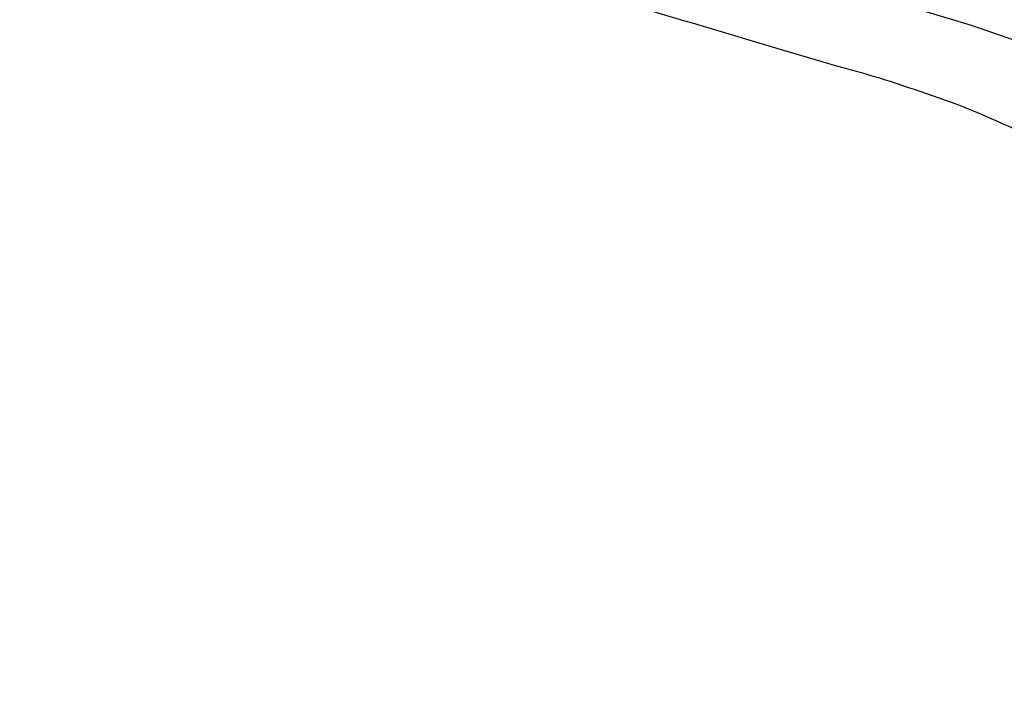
# Model space of a CAD drawing. Extents: x 163074 to 167167, y 441438 to 444019.
# Tile 10 of 49: x 163518 to 163727, y 443396 to 443542. Entities that reach past the tile are written whole.
import ezdxf

# ---------------------------------------------------------------- set-up
doc = ezdxf.new("R2010")
doc.units = 0
doc.header["$LTSCALE"] = 4
doc.layers.add('G_BTD', color=3, linetype='CONTINUOUS')

msp = doc.modelspace()

# ---------------------------------------------------------------- linework, layer by layer
at = {"layer": 'G_BTD', "linetype": 'Continuous', "transparency": 33554687}
for points in [[(163517.791, 443603.977), (163666.168, 443556.799), (163719.716, 443540.622), (163755.585, 443528.24), (163787.045, 443517.972), (163790.77, 443516.624), (163791.142, 443516.49), (163800.817, 443512.653), (163819.819, 443503.846), (163857.358, 443485.64), (163879.796, 443473.781), (163923.736, 443450.306), (163977.289, 443422.104), (163993.181, 443413.789), (164008.505, 443406.852), (164017.562, 443402.752), (164031.329, 443396.346)], [(163663.817, 443540.08), (163677.503, 443536.032), (163691.178, 443531.943)], [(163707.631, 443526.993), (163716.704, 443523.842)]]:
    msp.add_lwpolyline(points, dxfattribs=at)
for points in [[(163611.28, 443555.998, 0.002577), (163663.817, 443540.08)], [(163691.178, 443531.943, -0.0208218), (163707.631, 443526.993)], [(163716.704, 443523.842, -0.0223693), (163738.477, 443513.967)]]:
    msp.add_lwpolyline(points, format="xyb", dxfattribs=at)

doc.saveas('drawing.dxf')
